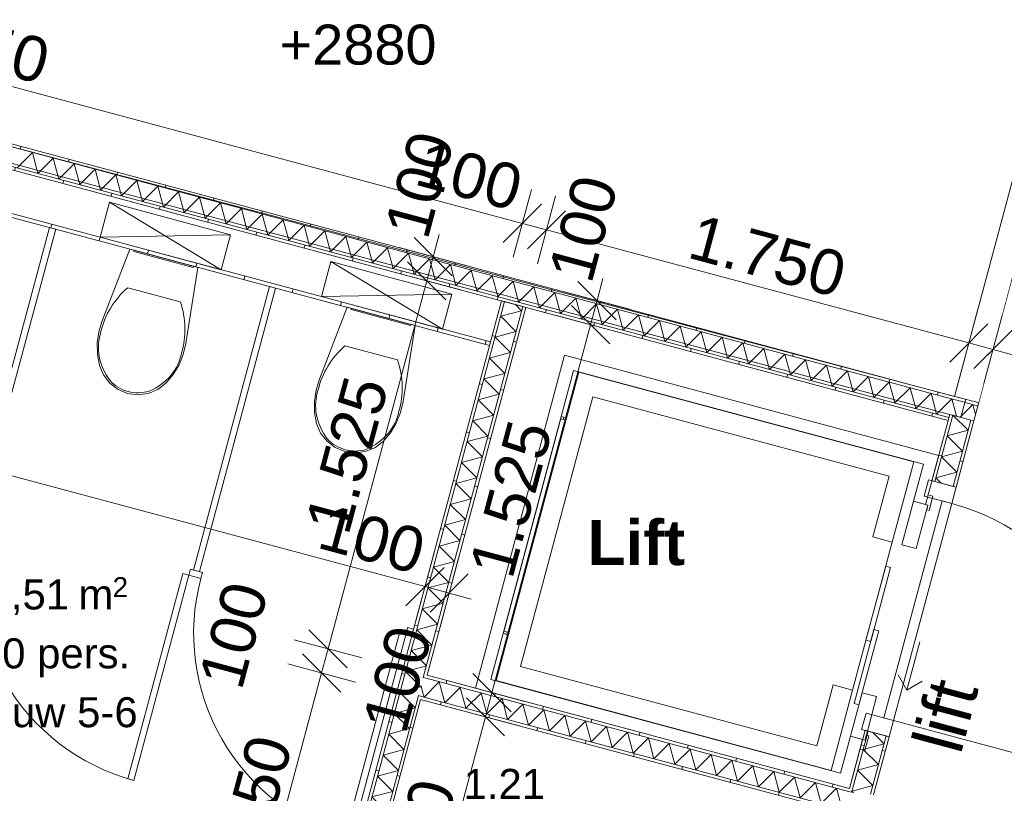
# Model space of a CAD drawing. Header units: millimetres. Extents: x 10 to 584, y 10 to 831.
# Tile 20 of 61: x 252 to 292, y 373 to 404. Entities that reach past the tile are written whole.
import ezdxf
from ezdxf.xclip import XClip

# ---------------------------------------------------------------- set-up
doc = ezdxf.new("R2010")
doc.units = ezdxf.units.MM
doc.header["$MEASUREMENT"] = 0
doc.header["$XCLIPFRAME"] = 0
doc.linetypes.add('Wipeout_Contour', pattern=[1000, 0, -1000])
for name, color, linetype in [('21 Buitenwanden', 7, 'Continuous'), ('22 NC Binnenwanden', 7, 'Continuous'), ('22 NC Binnenwanden Afdek-arcering', 7, 'Continuous'), ('22 NC Binnenwanden Deuren', 7, 'Continuous'), ('22 NC Binnenwanden Deurlabels', 7, 'Continuous'), ('22 NC Binnenwanden Doorsnede-arcering', 7, 'Continuous'), ('22 NC Binnenwanden Laagscheidingslijnen', 7, 'Continuous'), ('23 Vloeren', 7, 'Continuous'), ('74 Sanitair', 7, 'Continuous'), ('Info Algemeen', 7, 'Continuous'), ('Maatvoering 1_ 50_100', 7, 'Continuous'), ('Tekst_dim 1_ 50_100', 7, 'Continuous'), ('Z Ruimtefuncties', 7, 'Continuous')]:
    doc.layers.add(name, color=color, linetype=linetype)
doc.styles.add('GENERATED_STYLE_1', font='txt')
doc.styles.add('GENERATED_STYLE_3', font='txt')
pattern_1 = [(255, (78, 259.1879), (-1.931852, 0.517638), [])]
pattern_2 = [(165, (78, 259.1879), (0.517638, 1.931852), [])]
pattern_3 = [(165, (78, 259.1879), (0.517638, 1.931852), [])]
pattern_4 = [(75, (78, 259.1879), (-1.931852, 0.517638), [])]

# ---------------------------------------------------------------- blocks, each defined once
blk = doc.blocks.new('*X116')
at = {"layer": '22 NC Binnenwanden Doorsnede-arcering', "color": 7, "linetype": 'Continuous', "lineweight": 0}
blk.add_line((290.341, 388.82), (290.406, 388.578), dxfattribs=at)
blk = doc.blocks.new('*X117')
at = {"layer": '22 NC Binnenwanden Doorsnede-arcering', "color": 7, "linetype": 'Continuous', "lineweight": 0}
for p, q in [((290.299, 388.978), (289.789, 388.468)), ((290.299, 388.978), (290.341, 388.82)), ((289.565, 388.82), (289.649, 388.505))]:
    blk.add_line(p, q, dxfattribs=at)
blk = doc.blocks.new('*X118')
at = {"layer": '22 NC Binnenwanden Doorsnede-arcering', "color": 7, "linetype": 'Continuous', "lineweight": 0}
blk.add_line((289.5, 389.061), (289.565, 388.82), dxfattribs=at)
blk = doc.blocks.new('*X119')
at = {"layer": '22 NC Binnenwanden Doorsnede-arcering', "color": 7, "linetype": 'Continuous', "lineweight": 0}
for p, q in [((252.656, 399.064), (252.043, 398.452)), ((252.656, 399.064), (252.88, 398.228)), ((253.492, 398.84), (252.88, 398.228)), ((253.492, 398.84), (253.716, 398.004)), ((254.329, 398.616), (253.716, 398.004)), ((254.329, 398.616), (254.553, 397.78)), ((255.165, 398.392), (254.553, 397.78)), ((255.165, 398.392), (255.39, 397.555)), ((256.002, 398.168), (255.39, 397.555)), ((256.002, 398.168), (256.226, 397.331)), ((256.838, 397.944), (256.226, 397.331)), ((256.838, 397.944), (257.063, 397.107)), ((257.675, 397.72), (257.063, 397.107)), ((257.675, 397.72), (257.899, 396.883)), ((258.511, 397.495), (257.899, 396.883)), ((258.511, 397.495), (258.736, 396.659)), ((259.348, 397.271), (258.736, 396.659)), ((259.348, 397.271), (259.572, 396.435)), ((260.184, 397.047), (259.572, 396.435)), ((260.184, 397.047), (260.409, 396.211)), ((261.021, 396.823), (260.409, 396.211)), ((261.021, 396.823), (261.245, 395.986)), ((261.858, 396.599), (261.245, 395.986)), ((261.858, 396.599), (262.082, 395.762)), ((262.694, 396.375), (262.082, 395.762)), ((262.694, 396.375), (262.918, 395.538)), ((263.531, 396.151), (262.918, 395.538)), ((263.531, 396.151), (263.755, 395.314)), ((264.367, 395.926), (263.755, 395.314)), ((264.367, 395.926), (264.591, 395.09)), ((265.204, 395.702), (264.591, 395.09)), ((265.204, 395.702), (265.428, 394.866)), ((266.04, 395.478), (265.428, 394.866)), ((266.04, 395.478), (266.264, 394.642)), ((266.877, 395.254), (266.264, 394.642)), ((266.877, 395.254), (267.101, 394.417)), ((267.713, 395.03), (267.101, 394.417)), ((267.713, 395.03), (267.937, 394.193)), ((268.55, 394.806), (267.937, 394.193)), ((268.55, 394.806), (268.774, 393.969)), ((269.386, 394.582), (268.774, 393.969)), ((269.386, 394.582), (269.61, 393.745)), ((270.223, 394.357), (269.61, 393.745)), ((270.223, 394.357), (270.447, 393.521)), ((271.059, 394.133), (270.447, 393.521)), ((271.059, 394.133), (271.283, 393.297)), ((271.896, 393.909), (271.283, 393.297)), ((271.896, 393.909), (272.12, 393.073)), ((272.732, 393.685), (272.12, 393.073)), ((272.732, 393.685), (272.956, 392.848)), ((273.569, 393.461), (272.956, 392.848)), ((273.569, 393.461), (273.793, 392.624)), ((274.405, 393.237), (273.793, 392.624)), ((274.405, 393.237), (274.629, 392.4)), ((275.242, 393.013), (274.629, 392.4)), ((275.242, 393.013), (275.466, 392.176)), ((276.078, 392.788), (275.466, 392.176)), ((276.078, 392.788), (276.302, 391.952)), ((276.915, 392.564), (276.302, 391.952)), ((276.915, 392.564), (277.139, 391.728)), ((277.751, 392.34), (277.139, 391.728)), ((277.751, 392.34), (277.975, 391.504)), ((278.588, 392.116), (277.975, 391.504)), ((278.588, 392.116), (278.812, 391.279)), ((279.424, 391.892), (278.812, 391.279)), ((279.424, 391.892), (279.648, 391.055)), ((280.261, 391.668), (279.648, 391.055)), ((280.261, 391.668), (280.485, 390.831)), ((281.097, 391.444), (280.485, 390.831)), ((281.097, 391.444), (281.322, 390.607)), ((281.934, 391.219), (281.322, 390.607)), ((281.934, 391.219), (282.158, 390.383)), ((282.77, 390.995), (282.158, 390.383)), ((282.77, 390.995), (282.995, 390.159)), ((283.607, 390.771), (282.995, 390.159)), ((283.607, 390.771), (283.831, 389.935)), ((284.443, 390.547), (283.831, 389.935)), ((284.443, 390.547), (284.668, 389.71)), ((285.28, 390.323), (284.668, 389.71)), ((285.28, 390.323), (285.504, 389.486)), ((286.116, 390.099), (285.504, 389.486)), ((286.116, 390.099), (286.341, 389.262)), ((286.953, 389.875), (286.341, 389.262)), ((286.953, 389.875), (287.177, 389.038)), ((287.79, 389.65), (287.177, 389.038)), ((287.79, 389.65), (288.014, 388.814)), ((288.626, 389.426), (288.014, 388.814)), ((288.626, 389.426), (288.85, 388.59)), ((289.463, 389.202), (288.85, 388.59)), ((289.463, 389.202), (289.5, 389.061))]:
    blk.add_line(p, q, dxfattribs=at)
blk = doc.blocks.new('*X121')
at = {"layer": '22 NC Binnenwanden Doorsnede-arcering', "color": 7, "linetype": 'Continuous', "lineweight": 0}
for p, q in [((267.5, 377.488), (267.366, 377.452)), ((267.979, 376.839), (267.366, 377.452)), ((267.979, 376.839), (267.142, 376.615)), ((267.754, 376.003), (267.142, 376.615)), ((267.754, 376.003), (266.918, 375.779)), ((267.53, 375.166), (266.918, 375.779)), ((267.53, 375.166), (266.694, 374.942)), ((267.306, 374.33), (266.694, 374.942)), ((267.306, 374.33), (266.47, 374.106)), ((267.082, 373.493), (266.47, 374.106)), ((267.082, 373.493), (266.245, 373.269)), ((266.858, 372.657), (266.245, 373.269)), ((266.858, 372.657), (266.021, 372.433)), ((266.634, 371.82), (266.021, 372.433)), ((266.634, 371.82), (265.797, 371.596)), ((266.41, 370.984), (265.797, 371.596)), ((266.41, 370.984), (265.573, 370.76)), ((266.185, 370.147), (265.573, 370.76)), ((266.185, 370.147), (265.349, 369.923)), ((265.961, 369.311), (265.349, 369.923)), ((265.961, 369.311), (265.125, 369.087)), ((265.737, 368.474), (265.125, 369.087)), ((265.737, 368.474), (264.901, 368.25)), ((265.513, 367.638), (264.901, 368.25)), ((265.513, 367.638), (264.676, 367.414)), ((265.289, 366.801), (264.676, 367.414)), ((265.289, 366.801), (264.452, 366.577)), ((265.065, 365.965), (264.452, 366.577)), ((265.065, 365.965), (264.228, 365.741)), ((264.839, 365.13), (264.228, 365.741))]:
    blk.add_line(p, q, dxfattribs=at)
blk = doc.blocks.new('*X122')
at = {"layer": '22 NC Binnenwanden Doorsnede-arcering', "color": 7, "linetype": 'Continuous', "lineweight": 0}
for q in [(267.657, 378.222), (267.5, 377.488)]:
    blk.add_line((268.203, 377.676), q, dxfattribs=at)
blk = doc.blocks.new('*X123')
at = {"layer": '22 NC Binnenwanden Doorsnede-arcering', "color": 7, "linetype": 'Continuous', "lineweight": 0}
for p, q in [((272.237, 392.733), (271.994, 392.977)), ((272.237, 392.733), (271.401, 392.509)), ((272.013, 391.897), (271.401, 392.509)), ((272.013, 391.897), (271.177, 391.673)), ((271.789, 391.06), (271.177, 391.673)), ((271.789, 391.06), (270.952, 390.836)), ((271.565, 390.224), (270.952, 390.836)), ((271.565, 390.224), (270.728, 390)), ((271.341, 389.387), (270.728, 390)), ((271.341, 389.387), (270.504, 389.163)), ((271.117, 388.551), (270.504, 389.163)), ((271.117, 388.551), (270.28, 388.327)), ((270.892, 387.714), (270.28, 388.327)), ((270.892, 387.714), (270.056, 387.49)), ((270.668, 386.878), (270.056, 387.49)), ((270.668, 386.878), (269.832, 386.654)), ((270.444, 386.041), (269.832, 386.654)), ((270.444, 386.041), (269.608, 385.817)), ((270.22, 385.205), (269.608, 385.817)), ((270.22, 385.205), (269.383, 384.98)), ((269.996, 384.368), (269.383, 384.98)), ((269.996, 384.368), (269.159, 384.144)), ((269.772, 383.532), (269.159, 384.144)), ((269.772, 383.532), (268.935, 383.307)), ((269.548, 382.695), (268.935, 383.307)), ((269.548, 382.695), (268.711, 382.471)), ((269.323, 381.859), (268.711, 382.471)), ((269.323, 381.859), (268.487, 381.634)), ((269.099, 381.022), (268.487, 381.634)), ((269.099, 381.022), (268.263, 380.798)), ((268.875, 380.186), (268.263, 380.798)), ((268.875, 380.186), (268.039, 379.961)), ((268.651, 379.349), (268.039, 379.961)), ((268.651, 379.349), (267.814, 379.125)), ((268.427, 378.513), (267.814, 379.125)), ((268.427, 378.513), (267.59, 378.288)), ((267.657, 378.222), (267.59, 378.288))]:
    blk.add_line(p, q, dxfattribs=at)
blk = doc.blocks.new('*X207')
at = {"layer": '22 NC Binnenwanden Doorsnede-arcering', "color": 7, "linetype": 'Continuous', "lineweight": 0}
for p in [(285.611, 373.541), (285.527, 373.434)]:
    blk.add_line(p, (285.46, 373.5), dxfattribs=at)
blk = doc.blocks.new('*X209')
at = {"layer": '22 NC Binnenwanden Doorsnede-arcering', "color": 7, "linetype": 'Continuous', "lineweight": 0}
for p, q in [((286.745, 375.397), (286.287, 375.856)), ((286.745, 375.397), (285.908, 375.173)), ((286.521, 374.561), (285.908, 375.173)), ((286.521, 374.561), (285.684, 374.337)), ((286.297, 373.724), (285.684, 374.337)), ((286.297, 373.724), (285.611, 373.541))]:
    blk.add_line(p, q, dxfattribs=at)
blk = doc.blocks.new('*X210')
at = {"layer": '22 NC Binnenwanden Doorsnede-arcering', "color": 7, "linetype": 'Continuous', "lineweight": 0}
for p, q in [((290.107, 387.945), (289.51, 388.542)), ((290.107, 387.945), (289.271, 387.721)), ((289.883, 387.109), (289.271, 387.721)), ((289.883, 387.109), (289.046, 386.884)), ((289.659, 386.272), (289.046, 386.884)), ((289.659, 386.272), (288.822, 386.048)), ((289.05, 385.82), (288.822, 386.048))]:
    blk.add_line(p, q, dxfattribs=at)
blk = doc.blocks.new('*X211')
at = {"layer": '22 NC Binnenwanden Doorsnede-arcering', "color": 7, "linetype": 'Continuous', "lineweight": 0}
blk.add_line((268.277, 377.471), (268.212, 377.712), dxfattribs=at)
blk = doc.blocks.new('*X213')
at = {"layer": '22 NC Binnenwanden Doorsnede-arcering', "color": 7, "linetype": 'Continuous', "lineweight": 0}
for p, q in [((268.332, 377.264), (268.945, 377.877)), ((269.169, 377.04), (268.945, 377.877)), ((269.169, 377.04), (269.781, 377.653)), ((270.005, 376.816), (269.781, 377.653)), ((268.332, 377.264), (268.277, 377.471)), ((270.005, 376.816), (270.618, 377.429)), ((270.842, 376.592), (270.618, 377.429)), ((270.842, 376.592), (271.454, 377.204)), ((271.678, 376.368), (271.454, 377.204)), ((271.678, 376.368), (272.291, 376.98)), ((272.515, 376.144), (272.291, 376.98)), ((272.515, 376.144), (273.127, 376.756)), ((273.351, 375.92), (273.127, 376.756)), ((273.351, 375.92), (273.964, 376.532)), ((274.188, 375.695), (273.964, 376.532)), ((274.188, 375.695), (274.8, 376.308)), ((275.024, 375.471), (274.8, 376.308)), ((275.024, 375.471), (275.637, 376.084)), ((275.861, 375.247), (275.637, 376.084)), ((275.861, 375.247), (276.473, 375.86)), ((276.698, 375.023), (276.473, 375.86)), ((276.698, 375.023), (277.31, 375.635)), ((277.534, 374.799), (277.31, 375.635)), ((277.534, 374.799), (278.146, 375.411)), ((278.371, 374.575), (278.146, 375.411)), ((278.371, 374.575), (278.983, 375.187)), ((279.207, 374.351), (278.983, 375.187)), ((279.207, 374.351), (279.819, 374.963)), ((280.044, 374.126), (279.819, 374.963)), ((280.044, 374.126), (280.656, 374.739)), ((280.88, 373.902), (280.656, 374.739)), ((280.88, 373.902), (281.492, 374.515)), ((281.717, 373.678), (281.492, 374.515)), ((281.717, 373.678), (282.329, 374.291)), ((282.553, 373.454), (282.329, 374.291)), ((282.553, 373.454), (283.166, 374.066)), ((283.39, 373.23), (283.166, 374.066)), ((283.39, 373.23), (284.002, 373.842)), ((284.226, 373.006), (284.002, 373.842)), ((284.226, 373.006), (284.839, 373.618)), ((285.063, 372.782), (284.839, 373.618)), ((285.063, 372.782), (285.343, 373.062))]:
    blk.add_line(p, q, dxfattribs=at)
blk = doc.blocks.new('Drawing_2_2', base_point=(78, 259.188))
at = {"layer": '22 NC Binnenwanden Doorsnede-arcering', "linetype": 'Continuous', "lineweight": 0, "true_color": 0x000000}
h = blk.add_hatch(dxfattribs=at)
h.set_pattern_fill('930_Lijnen_vert_200_0002', color=18, style=0, pattern_type=2)
h.set_pattern_definition(pattern_1)
h.paths.add_polyline_path([(289.565, 389.304), (211.23, 410.294), (211.198, 410.173), (289.533, 389.183)])
h = blk.add_hatch(dxfattribs=at)
h.set_pattern_fill('930_Lijnen_vert_200_0002', color=18, style=0, pattern_type=2)
h.set_pattern_definition(pattern_1)
h.paths.add_polyline_path([(289.339, 388.459), (211.004, 409.449), (210.971, 409.328), (289.307, 388.338)])
h = blk.add_hatch(dxfattribs=at)
h.set_pattern_fill('930_Lijnen_vert_200_0002', color=18, style=0, pattern_type=2)
h.set_pattern_definition([(255, (78, 259.1879), (-1.931852, 0.517638), [])])
h.paths.add_polyline_path([(226.042, 403.374), (270.958, 391.339), (270.997, 391.484), (226.081, 403.519)])
h = blk.add_hatch(dxfattribs=at)
h.set_pattern_fill('930_Lijnen_vert_200_0002', color=18, style=0, pattern_type=2)
h.set_pattern_definition(pattern_2)
h.paths.add_polyline_path([(264.116, 365.323), (271.557, 393.094), (271.437, 393.126), (263.996, 365.356)])
h = blk.add_hatch(dxfattribs=at)
h.set_pattern_fill('930_Lijnen_vert_200_0002', color=18, style=0, pattern_type=2)
h.set_pattern_definition(pattern_2)
h.paths.add_polyline_path([(268.456, 378.137), (272.403, 392.867), (272.282, 392.9), (268.335, 378.17)])
h = blk.add_hatch(dxfattribs=at)
h.set_pattern_fill('930_Lijnen_vert_200_0002', color=18, style=0, pattern_type=2)
h.set_pattern_definition(pattern_1)
h.paths.add_polyline_path([(289.565, 389.304), (289.533, 389.183), (289.654, 389.151), (289.686, 389.272)])
h = blk.add_hatch(dxfattribs=at)
h.set_pattern_fill('930_Lijnen_vert_200_0002', color=18, style=0, pattern_type=2)
h.set_pattern_definition(pattern_1)
h.paths.add_polyline_path([(289.686, 389.272), (289.654, 389.151), (290.378, 388.957), (290.411, 389.078)])
h = blk.add_hatch(dxfattribs=at)
h.set_pattern_fill('930_Lijnen_vert_200_0002', color=18, style=0, pattern_type=2)
h.set_pattern_definition(pattern_1)
h.paths.add_polyline_path([(290.411, 389.078), (290.378, 388.957), (290.499, 388.924), (290.531, 389.045)])
h = blk.add_hatch(dxfattribs=at)
h.set_pattern_fill('930_Lijnen_vert_200_0002', color=18, style=0, pattern_type=2)
h.set_pattern_definition(pattern_3)
h.paths.add_polyline_path([(288.66, 385.925), (288.781, 385.892), (289.492, 388.547), (289.371, 388.58)])
h = blk.add_hatch(dxfattribs=at)
h.set_pattern_fill('930_Lijnen_vert_200_0002', color=18, style=0, pattern_type=2)
h.set_pattern_definition(pattern_3)
h.paths.add_polyline_path([(289.505, 385.698), (289.626, 385.666), (290.337, 388.321), (290.216, 388.353)])
h = blk.add_hatch(dxfattribs=at)
h.set_pattern_fill('930_Lijnen_vert_200_0002', color=18, style=0, pattern_type=2)
h.set_pattern_definition(pattern_2)
h.paths.add_polyline_path([(268.335, 378.17), (268.303, 378.049), (268.423, 378.017), (268.456, 378.137)])
h = blk.add_hatch(dxfattribs=at)
h.set_pattern_fill('930_Lijnen_vert_200_0002', color=18, style=0, pattern_type=2)
h.set_pattern_definition(pattern_4)
h.paths.add_polyline_path([(285.36, 373.608), (268.456, 378.137), (268.423, 378.017), (285.327, 373.487)])
h = blk.add_hatch(dxfattribs=at)
h.set_pattern_fill('930_Lijnen_vert_200_0002', color=18, style=0, pattern_type=2)
h.set_pattern_definition(pattern_2)
h.paths.add_polyline_path([(268.076, 377.204), (264.841, 365.129), (264.962, 365.097), (268.197, 377.171)])
h = blk.add_hatch(dxfattribs=at)
h.set_pattern_fill('930_Lijnen_vert_200_0002', color=18, style=0, pattern_type=2)
h.set_pattern_definition(pattern_2)
h.paths.add_polyline_path([(268.109, 377.324), (268.076, 377.204), (268.197, 377.171), (268.229, 377.292)])
h = blk.add_hatch(dxfattribs=at)
h.set_pattern_fill('930_Lijnen_vert_200_0002', color=18, style=0, pattern_type=2)
h.set_pattern_definition(pattern_4)
h.paths.add_polyline_path([(285.133, 372.763), (268.229, 377.292), (268.197, 377.171), (285.101, 372.642)])
h = blk.add_hatch(dxfattribs=at)
h.set_pattern_fill('930_Lijnen_vert_200_0002', color=18, style=0, pattern_type=2)
h.set_pattern_definition(pattern_3)
h.paths.add_polyline_path([(285.984, 375.937), (285.36, 373.608), (285.48, 373.576), (286.104, 375.905)])
h = blk.add_hatch(dxfattribs=at)
h.set_pattern_fill('930_Lijnen_vert_200_0002', color=18, style=0, pattern_type=2)
h.set_pattern_definition(pattern_3)
h.paths.add_polyline_path([(286.205, 373.381), (286.326, 373.349), (286.95, 375.678), (286.829, 375.71)])
h = blk.add_hatch(dxfattribs=at)
h.set_pattern_fill('930_Lijnen_vert_200_0002', color=18, style=0, pattern_type=2)
h.set_pattern_definition(pattern_4)
h.paths.add_polyline_path([(285.48, 373.576), (285.36, 373.608), (285.327, 373.487), (285.448, 373.455)])
at = {"layer": '22 NC Binnenwanden', "color": 253, "linetype": 'Continuous', "lineweight": 0, "true_color": 0x99a3a6}
for p, q in [((273.959, 390.949), (270.388, 377.62)), ((288.931, 386.938), (273.959, 390.949)), ((271, 377.973), (274.313, 390.337)), ((274.313, 390.337), (288.319, 386.584)), ((288.405, 384.974), (288.931, 386.938)), ((288.319, 386.584), (287.922, 385.104)), ((287.922, 385.104), (288.405, 384.974)), ((285.006, 374.22), (271, 377.973)), ((270.388, 377.62), (285.36, 373.608)), ((285.403, 375.701), (285.006, 374.22)), ((285.36, 373.608), (285.886, 375.571)), ((285.886, 375.571), (285.403, 375.701))]:
    blk.add_line(p, q, dxfattribs=at)
at = {"layer": '22 NC Binnenwanden', "color": 1, "linetype": 'Continuous', "lineweight": 0}
for p, q in [((271.215, 377.926), (274.523, 390.27)), ((287.93, 386.678), (274.523, 390.27)), ((275.089, 389.291), (272.195, 378.492)), ((275.089, 389.291), (286.95, 386.112)), ((289.686, 389.272), (289.565, 389.304)), ((290.411, 389.078), (289.686, 389.272)), ((290.531, 389.045), (290.411, 389.078)), ((271.51, 379.838), (273.822, 388.467)), ((271.703, 379.786), (274.015, 388.415)), ((273.998, 388.351), (273.805, 388.403)), ((274.024, 388.447), (273.831, 388.499)), ((273.927, 388.473), (273.91, 388.409)), ((287.07, 383.469), (287.93, 386.678)), ((286.95, 386.112), (286.297, 383.676)), ((288.781, 385.892), (288.66, 385.925)), ((289.505, 385.698), (288.781, 385.892)), ((289.626, 385.666), (289.505, 385.698)), ((285.482, 377.543), (287.07, 383.469)), ((286.297, 383.676), (287.07, 383.469)), ((271.721, 379.851), (271.527, 379.902)), ((271.695, 379.754), (271.502, 379.806)), ((271.598, 379.78), (271.615, 379.844)), ((288.175, 379.479), (287.658, 377.547)), ((272.195, 378.492), (284.057, 375.313)), ((284.622, 374.333), (271.215, 377.926)), ((287.658, 377.547), (287.304, 378.16)), ((284.709, 377.75), (284.057, 375.313)), ((284.622, 374.333), (285.482, 377.543)), ((285.482, 377.543), (284.709, 377.75)), ((287.658, 377.547), (288.27, 377.901)), ((286.104, 375.905), (285.984, 375.937)), ((286.829, 375.71), (286.104, 375.905)), ((286.95, 375.678), (286.829, 375.71))]:
    blk.add_line(p, q, dxfattribs=at)
at = {"layer": '22 NC Binnenwanden', "color": 2, "linetype": 'Continuous', "lineweight": 0}
for p, q in [((290.499, 388.924), (290.531, 389.045)), ((290.337, 388.321), (290.499, 388.924))]:
    blk.add_line(p, q, dxfattribs=at)
at = {"layer": '22 NC Binnenwanden', "color": 1, "linetype": 'Continuous', "lineweight": 0, "flags": 128}
for points in [[(289.565, 389.304), (211.23, 410.294)], [(210.971, 409.328), (289.307, 388.338)], [(271.437, 393.126), (263.996, 365.356)], [(271.557, 393.094), (271.437, 393.126)], [(272.282, 392.9), (271.557, 393.094)], [(272.403, 392.867), (272.282, 392.9)], [(268.456, 378.137), (272.403, 392.867)], [(270.997, 391.484), (270.958, 391.339)], [(289.371, 388.58), (288.66, 385.925)], [(289.492, 388.547), (289.371, 388.58)], [(290.216, 388.353), (289.492, 388.547)], [(289.626, 385.666), (290.337, 388.321)], [(290.337, 388.321), (290.216, 388.353)], [(285.36, 373.608), (268.456, 378.137)], [(264.962, 365.097), (268.197, 377.171)], [(268.197, 377.171), (285.101, 372.642)], [(285.984, 375.937), (285.36, 373.608)], [(286.326, 373.349), (286.95, 375.678)]]:
    blk.add_lwpolyline(points, dxfattribs=at)
at = {"layer": '22 NC Binnenwanden', "color": 9, "linetype": 'Continuous', "lineweight": 0, "flags": 128}
for points in [[(226.042, 403.374), (270.958, 391.339)], [(270.997, 391.484), (226.081, 403.519)]]:
    blk.add_lwpolyline(points, dxfattribs=at)
at = {"layer": '22 NC Binnenwanden', "color": 2, "linetype": 'Continuous', "lineweight": 0, "flags": 128}
for points in [[(289.492, 388.547), (289.371, 388.58)], [(290.216, 388.353), (289.492, 388.547)], [(290.337, 388.321), (290.216, 388.353)]]:
    blk.add_lwpolyline(points, dxfattribs=at)
at = {"layer": '22 NC Binnenwanden', "color": 1, "linetype": 'Continuous', "lineweight": 0, "flags": 128}
for points in [[(287.922, 385.104), (287.456, 383.365), (288.036, 383.21), (288.502, 384.949)], [(288.502, 384.949), (288.405, 384.974), (288.509, 385.361), (288.702, 385.309), (288.547, 384.729), (288.45, 384.755)], [(286.21, 379.488), (287.004, 382.451), (286.811, 382.503), (286.017, 379.54)], [(285.739, 376.956), (286.533, 379.919), (286.34, 379.971), (285.546, 377.008)], [(285.403, 375.701), (285.982, 375.545), (286.448, 377.284), (285.869, 377.439)], [(285.982, 375.545), (285.886, 375.571), (285.782, 375.185), (285.975, 375.133), (286.131, 375.713), (286.034, 375.738)]]:
    blk.add_lwpolyline(points, close=True, dxfattribs=at)
at = {"layer": '22 NC Binnenwanden Deuren', "color": 1, "linetype": 'Continuous', "lineweight": 0}
for p, q in [((288.525, 385.961), (288.351, 385.314)), ((289.626, 385.666), (288.525, 385.961)), ((288.781, 385.892), (288.66, 385.925)), ((288.781, 385.892), (288.66, 385.925)), ((289.505, 385.698), (288.781, 385.892)), ((289.505, 385.698), (288.781, 385.892)), ((289.452, 385.019), (289.626, 385.666)), ((289.626, 385.666), (289.505, 385.698)), ((289.626, 385.666), (289.505, 385.698)), ((286.737, 376.429), (289.066, 385.122)), ((289.452, 385.019), (287.123, 376.325)), ((288.351, 385.314), (289.452, 385.019)), ((289.066, 385.122), (289.452, 385.019)), ((286.022, 376.62), (285.848, 375.973)), ((287.123, 376.325), (286.022, 376.62)), ((287.123, 376.325), (286.737, 376.429)), ((285.848, 375.973), (286.95, 375.678)), ((286.95, 375.678), (287.123, 376.325)), ((287.123, 376.325), (295.816, 373.996)), ((286.104, 375.905), (285.984, 375.937)), ((286.104, 375.905), (285.984, 375.937)), ((286.829, 375.71), (286.104, 375.905)), ((286.829, 375.71), (286.104, 375.905)), ((286.95, 375.678), (286.829, 375.71)), ((286.95, 375.678), (286.829, 375.71))]:
    blk.add_line(p, q, dxfattribs=at)
blk.add_arc((287.123, 376.325), 9, 345, 75, dxfattribs=at)
at = {"layer": '22 NC Binnenwanden Laagscheidingslijnen', "color": 9, "linetype": 'Continuous', "lineweight": 0}
for p, q in [((289.533, 389.183), (211.198, 410.173)), ((289.339, 388.459), (211.004, 409.449)), ((264.116, 365.323), (271.557, 393.094)), ((268.303, 378.049), (272.282, 392.9)), ((289.654, 389.151), (289.533, 389.183)), ((290.378, 388.957), (289.654, 389.151)), ((290.499, 388.924), (290.378, 388.957)), ((288.781, 385.892), (289.492, 388.547)), ((289.505, 385.698), (290.216, 388.353)), ((268.423, 378.017), (268.303, 378.049)), ((268.423, 378.017), (268.303, 378.049)), ((268.423, 378.017), (285.327, 373.487)), ((264.841, 365.129), (268.109, 377.324)), ((268.109, 377.324), (268.229, 377.292)), ((268.109, 377.324), (268.229, 377.292)), ((268.229, 377.292), (285.254, 372.73)), ((285.48, 373.576), (286.104, 375.905)), ((286.205, 373.381), (286.829, 375.71)), ((285.327, 373.487), (285.448, 373.455)), ((285.48, 373.576), (285.448, 373.455)), ((285.48, 373.576), (285.448, 373.455))]:
    blk.add_line(p, q, dxfattribs=at)
at = {"layer": '23 Vloeren', "color": 1, "linetype": 'Continuous', "lineweight": 0, "flags": 128}
for points in [[(202.924, 509.928), (302.501, 509.518), (279.375, 422.348), (297.626, 417.633), (289.818, 388.46), (211.036, 409.569), (205.247, 431.172), (222.808, 435.878)], [(208.94, 419.324), (225.906, 423.857), (294.172, 405.66), (289.774, 389.248), (211.437, 410.002)]]:
    blk.add_lwpolyline(points, close=True, dxfattribs=at)
at = {"layer": '74 Sanitair', "color": 1, "linetype": 'Continuous', "lineweight": 0}
for p, q in [((260.208, 394.372), (255.74, 397.071)), ((260.584, 395.773), (255.364, 395.67)), ((269.071, 391.997), (264.603, 394.696)), ((256.474, 393.653), (257.526, 393.371)), ((257.526, 393.371), (258.578, 393.089)), ((269.447, 393.398), (264.227, 393.295)), ((265.167, 391.323), (266.219, 391.041)), ((266.219, 391.041), (267.272, 390.759)), ((258.917, 382.142), (258.982, 382.384)), ((258.982, 382.384), (259.223, 382.319)), ((259.223, 382.319), (259.465, 382.254)), ((259.159, 382.078), (258.917, 382.142)), ((259.4, 382.013), (259.159, 382.078)), ((259.465, 382.254), (259.4, 382.013))]:
    blk.add_line(p, q, dxfattribs=at)
at = {"layer": '74 Sanitair', "color": 1, "linetype": 'Continuous', "lineweight": 0, "flags": 128}
for points in [[(260.584, 395.773), (255.74, 397.071), (255.364, 395.67), (260.208, 394.372)], [(253.59, 395.993), (253.349, 396.058), (250.289, 384.713), (250.531, 384.648)], [(258.528, 390.563), (258.295, 390.174), (258.005, 389.827), (257.674, 389.579), (257.29, 389.423), (256.879, 389.37), (256.469, 389.424), (256.086, 389.583), (255.757, 389.834), (255.502, 390.16), (255.339, 390.541), (255.262, 390.987), (255.255, 391.44), (255.318, 391.888), (255.45, 392.321), (256.556, 395.198), (259.28, 394.468), (258.799, 391.423), (258.697, 390.982)], [(256.73, 395.152), (259.106, 394.515), (259.093, 394.467), (256.717, 395.103)], [(269.447, 393.398), (264.603, 394.696), (264.227, 393.295), (269.071, 391.997)], [(262.144, 393.701), (262.385, 393.636), (259.344, 382.287), (259.103, 382.351)], [(267.221, 388.233), (266.988, 387.845), (266.698, 387.497), (266.367, 387.249), (265.983, 387.094), (265.572, 387.041), (265.162, 387.095), (264.779, 387.254), (264.45, 387.505), (264.195, 387.831), (264.032, 388.212), (263.955, 388.658), (263.948, 389.11), (264.011, 389.558), (264.143, 389.991), (265.25, 392.869), (267.973, 392.139), (267.492, 389.094), (267.39, 388.653)], [(265.423, 392.822), (267.799, 392.186), (267.786, 392.137), (265.41, 392.774)], [(267.611, 379.813), (267.675, 380.054), (267.917, 379.99), (267.852, 379.748)]]:
    blk.add_lwpolyline(points, close=True, dxfattribs=at)
at = {"layer": '74 Sanitair', "color": 2, "linetype": 'Continuous', "lineweight": 0, "flags": 128}
for points in [[(258.917, 382.142), (256.717, 373.932), (256.476, 373.997), (258.676, 382.207)], [(267.611, 379.813), (265.411, 371.603), (265.169, 371.667), (267.369, 379.878)]]:
    blk.add_lwpolyline(points, close=True, dxfattribs=at)
at = {"layer": '74 Sanitair', "color": 2, "linetype": 'Continuous', "lineweight": 0}
for centre in [(258.917, 382.142), (267.611, 379.813)]:
    blk.add_arc(centre, 8.5, 165, 255, dxfattribs=at)
at = {"layer": '74 Sanitair', "color": 1, "linetype": 'Continuous', "lineweight": 0}
for centre, major_axis, start_param, end_param in [((259.532, 390.887), (-4.108, 1.101), 5.753783, 6.306803), ((254.546, 392.223), (-4.108, 1.101), 3.117977, 3.670997), ((257.848, 391.117), (-2.481, 0.665), 6.227458, 7.128046), ((268.226, 388.557), (-4.108, 1.101), 5.753783, 6.306803), ((256.12, 391.58), (-2.481, 0.665), 2.296735, 3.197324), ((263.24, 389.893), (-4.108, 1.101), 3.117977, 3.670997), ((256.81, 390.667), (-1.338, 0.359), 0.938292, 1.564935), ((256.794, 390.671), (-1.338, 0.359), 1.576657, 2.203301), ((266.542, 388.788), (-2.481, 0.665), 6.227458, 7.128046), ((264.813, 389.251), (-2.481, 0.665), 2.296735, 3.197324), ((265.503, 388.337), (-1.338, 0.359), 0.938292, 1.564935), ((265.487, 388.341), (-1.338, 0.359), 1.576657, 2.203301)]:
    blk.add_ellipse(centre, major_axis=major_axis, ratio=0.875546, start_param=start_param, end_param=end_param, dxfattribs=at)
at = {"layer": 'Maatvoering 1_ 50_100', "color": 1, "linetype": 'Continuous', "lineweight": 0}
for p, q in [((272.268, 396.229), (227.353, 408.264)), ((272.632, 397.588), (271.904, 394.871)), ((273.598, 397.329), (272.87, 394.612)), ((271.503, 395.464), (273.034, 396.995)), ((272.469, 395.205), (274, 396.736)), ((273.234, 395.97), (272.268, 396.229)), ((267.934, 395.66), (269.465, 394.129)), ((268.7, 394.895), (268.937, 395.781)), ((270.058, 394.531), (267.341, 395.259)), ((268.441, 393.929), (268.7, 394.895)), ((269.206, 393.164), (267.675, 394.694)), ((269.799, 393.565), (267.082, 394.293)), ((223.456, 393.723), (268.372, 381.687)), ((264.494, 379.199), (268.441, 393.929)), ((274.492, 393.903), (276.023, 392.372)), ((275.258, 393.138), (275.495, 394.023)), ((276.616, 392.774), (273.899, 393.502)), ((275.764, 391.406), (274.233, 392.937)), ((274.999, 392.172), (275.258, 393.138)), ((276.357, 391.808), (273.641, 392.536)), ((271.052, 377.442), (274.999, 392.172)), ((268.008, 380.329), (268.736, 383.046)), ((268.974, 380.07), (269.702, 382.787)), ((267.606, 380.922), (269.137, 382.453)), ((270.103, 382.194), (268.572, 380.663)), ((268.372, 381.687), (269.338, 381.429)), ((269.338, 381.429), (270.223, 381.191)), ((263.728, 379.964), (265.259, 378.433)), ((265.852, 378.835), (263.136, 379.563)), ((264.235, 378.233), (264.494, 379.199)), ((263.47, 378.998), (265.001, 377.467)), ((265.593, 377.869), (262.877, 378.597)), ((261, 366.158), (264.235, 378.233)), ((270.287, 378.207), (271.817, 376.676)), ((272.41, 377.078), (269.694, 377.806)), ((270.028, 377.241), (271.559, 375.71)), ((270.793, 376.476), (271.052, 377.442)), ((272.152, 376.112), (269.435, 376.84)), ((267.558, 364.401), (270.793, 376.476))]:
    blk.add_line(p, q, dxfattribs=at)
at = {"layer": '21 Buitenwanden', "color": 4, "linetype": 'Continuous', "lineweight": 0}
for name in ['*X119', '*X123', '*X118', '*X117', '*X116', '*X210', '*X122', '*X211', '*X213', '*X121', '*X209', '*X207']:
    blk.add_blockref(name, (0, 0), dxfattribs=at)
at = {"layer": '22 NC Binnenwanden Deurlabels', "color": 2, "linetype": 'Continuous', "lineweight": 0, "insert": (287.874, 375.43), "char_height": 2, "attachment_point": 1, "rotation": 75, "style": 'GENERATED_STYLE_1'}
blk.add_mtext('\\A1;{\\pql;\\fArial|b0|i0|c0|p38;lift}', dxfattribs=at)
at = {"layer": 'Info Algemeen', "color": 2, "linetype": 'Continuous', "lineweight": 0, "insert": (274.868, 382.527), "char_height": 1.8, "attachment_point": 7, "style": 'GENERATED_STYLE_3'}
blk.add_mtext('\\A1;{\\pql;\\fArial|b1|i0|c0|p38;Lift}', dxfattribs=at)
at = {"layer": 'Maatvoering 1_ 50_100', "color": 2, "linetype": 'Continuous', "lineweight": 0, "char_height": 1.8, "attachment_point": 7, "style": 'GENERATED_STYLE_1'}
for s, insert, width, rotation in [('\\A1;{\\pql;\\fArial|b0|i0|c0|p38;4.650}', (246.931, 403.391), 6.15497, 345), ('\\A1;{\\pql;\\fArial|b0|i0|c0|p38;100}', (268.492, 395.512), 4.09784, 75), ('\\A1;{\\pql;\\fArial|b0|i0|c0|p38;100}', (267.88, 397.778), 4.09784, 345), ('\\A1;{\\pql;\\fArial|b0|i0|c0|p38;100}', (275.05, 393.754), 4.09784, 75), ('\\A1;{\\pql;\\fArial|b0|i0|c0|p38;1.750}', (278.807, 394.85), 6.15497, 345), ('\\A1;{\\pql;\\fArial|b0|i0|c0|p38;1.525}', (265.323, 383.684), 6.15497, 75), ('\\A1;{\\pql;\\fArial|b0|i0|c0|p38;1.525}', (271.881, 381.927), 6.15497, 75), ('\\A1;{\\pql;\\fArial|b0|i0|c0|p38;100}', (263.983, 383.236), 4.09784, 345), ('\\A1;{\\pql;\\fArial|b0|i0|c0|p38;100}', (261.052, 377.482), 4.09784, 75), ('\\A1;{\\pql;\\fArial|b0|i0|c0|p38;100}', (267.61, 375.725), 4.09784, 75), ('\\A1;{\\pql;\\fArial|b0|i0|c0|p38;1.250}', (261.473, 369.316), 6.15497, 75), ('\\A1;{\\pql;\\fArial|b0|i0|c0|p38;1.250}', (268.031, 367.559), 6.15497, 75)]:
    blk.add_mtext(s, dxfattribs=dict(at, insert=insert, width=width, rotation=rotation))
at = {"layer": 'Tekst_dim 1_ 50_100', "color": 2, "linetype": 'Continuous', "lineweight": 0, "insert": (265.692, 404.184), "char_height": 1.6, "attachment_point": 2, "style": 'GENERATED_STYLE_1'}
blk.add_mtext('\\A1;{\\pqc;\\pt13.75;\\fArial|b0|i0|c0|p38;+\\fArial|b0|i0|c0|p38;2880}', dxfattribs=at)
at = {"layer": 'Z Ruimtefuncties', "color": 2, "linetype": 'Continuous', "lineweight": 0, "attachment_point": 1, "style": 'GENERATED_STYLE_1'}
for s, insert, char_height in [('\\A1;{\\pql;\\fArial|b0|i0|c0|p38;12,51}', (249.931, 381.974), 1.2), ('\\A1;{\\pql;\\fArial|b0|i0|c0|p38;2}', (255.867, 382.066), 0.8), ('\\A1;{\\pql;\\fArial|b0|i0|c0|p38; m}', (254.035, 381.974), 1.2), ('\\A1;{\\pql;\\pt0;\\fArial|b0|i0|c0|p38;0 pers.}', (251.449, 379.617), 1.2), ('\\A1;{\\pql;\\pt0;\\fArial|b0|i0|c0|p38;Cluster bovenbouw 5-6}', (239.633, 377.26), 1.2), ('\\A1;{\\pql;\\pt0;\\fArial|b0|i0|c0|p38;1.21}', (269.913, 374.391), 1.2)]:
    blk.add_mtext(s, dxfattribs=dict(at, insert=insert, char_height=char_height))
at = {"color": 254, "linetype": 'Wipeout_Contour', "lineweight": 0, "ltscale": 1998.935803}
blk.add_wipeout([(290.531, 389.045), (298.411, 418.452), (298.29, 418.484), (290.411, 389.078)], dxfattribs=at).dxf.layer = '22 NC Binnenwanden Afdek-arcering'
at = {"color": 254, "linetype": 'Wipeout_Contour', "lineweight": 0, "ltscale": 1998.30369}
blk.add_wipeout([(290.411, 389.078), (298.29, 418.484), (297.566, 418.678), (289.686, 389.272)], dxfattribs=at).dxf.layer = '22 NC Binnenwanden Afdek-arcering'
at = {"color": 254, "linetype": 'Wipeout_Contour', "lineweight": 0, "ltscale": 1997.677646}
blk.add_wipeout([(289.686, 389.272), (297.566, 418.678), (297.445, 418.711), (289.565, 389.304)], dxfattribs=at).dxf.layer = '22 NC Binnenwanden Afdek-arcering'
at = {"layer": '22 NC Binnenwanden', "color": 1, "linetype": 'Continuous', "lineweight": 0}
for p, q in [((289.686, 389.272), (289.565, 389.304)), ((290.411, 389.078), (289.686, 389.272)), ((290.531, 389.045), (290.411, 389.078))]:
    blk.add_line(p, q, dxfattribs=at)
at = {"layer": '22 NC Binnenwanden', "color": 2, "linetype": 'Continuous', "lineweight": 0, "flags": 128}
for points in [[(297.445, 418.711), (289.565, 389.304)], [(290.337, 388.321), (298.411, 418.452)]]:
    blk.add_lwpolyline(points, dxfattribs=at)
at = {"layer": 'Maatvoering 1_ 50_100', "color": 1, "linetype": 'Continuous', "lineweight": 0}
for p, q in [((290.138, 391.441), (273.234, 395.97)), ((290.502, 392.799), (289.774, 390.083)), ((291.468, 392.541), (290.74, 389.824)), ((289.373, 390.676), (290.903, 392.207)), ((290.338, 390.417), (291.869, 391.948)), ((291.104, 391.182), (290.138, 391.441)), ((291.99, 390.945), (291.104, 391.182))]:
    blk.add_line(p, q, dxfattribs=at)

msp = doc.modelspace()

# ---------------------------------------------------------------- block references
at = {"color": 4, "linetype": 'Continuous', "lineweight": 0}
ref = msp.add_blockref('Drawing_2_2', (78, 259.188), dxfattribs=at)
XClip(ref).set_block_clipping_path([(30, 141.736842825), (586.5626696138, 807.8168177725)])

doc.saveas('drawing.dxf')
